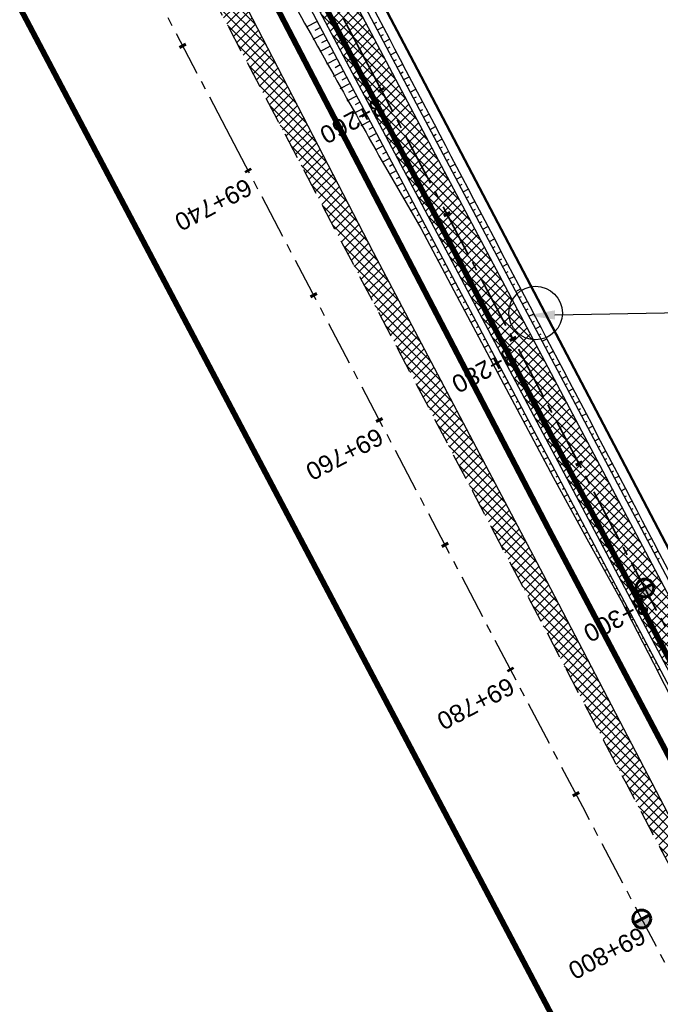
# Model space of a CAD drawing. Header units: metres. Extents: x 7529615 to 7533751, y 5721195 to 5727898.
# Tile 32 of 138: x 7531210 to 7531256, y 5724855 to 5724925. Entities that reach past the tile are written whole.
import ezdxf
from ezdxf import colors
from ezdxf.entities.mleader import LeaderData, LeaderLine
from ezdxf.math import Vec2, Vec3

# ---------------------------------------------------------------- set-up
doc = ezdxf.new("R2010")
doc.units = ezdxf.units.M
for name, pattern in [('CENTER', [50.8, 31.75, -6.35, 6.35, -6.35]), ('CENTER2', [28.575, 19.05, -3.175, 3.175, -3.175]), ('HIDDEN', [9.525, 6.35, -3.175])]:
    doc.linetypes.add(name, pattern=pattern)
for name, color, linetype in [('C-DROGI-SYTUACJA-ETYKIETY', 7, 'Continuous'), ('D-hatch-pobocza', 131, 'Continuous'), ('D-pobocza', 60, 'Continuous'), ('D-rowy', 160, 'Continuous'), ('D-skarpa', 2, 'Continuous'), ('D-skarpa-kreskowanie', 2, 'Continuous')]:
    doc.layers.add(name, color=color, linetype=linetype)
doc.layers.add('D-hatch-ciag-pieszo-rowerowy', color=7, linetype='Continuous', lineweight=13, true_color=0xff9f80)
doc.layers.add('D-linia-podzialowa-ZRID', color=7, linetype='Continuous', lineweight=50, true_color=0x40ff00)
for name, color, linetype, lineweight in [('D-krawędzie', 3, 'Continuous', 30), ('D-obrzeża', 2, 'Continuous', 30), ('D-oś', 2, 'CENTER', 30), ('D-pas-drogowy', 7, 'HIDDEN', 50), ('Sieci-EN-opisy', 4, 'Continuous', 30)]:
    doc.layers.add(name, color=color, linetype=linetype, lineweight=lineweight)
doc.layers.add('poprzeczki', color=7, linetype='Continuous', true_color=0x0000c7)
doc.styles.get("Standard").update_dxf_attribs({"font": 'arial.ttf'})

# ---------------------------------------------------------------- blocks, each defined once
blk = doc.blocks.new('kilometraz')
at = {"linetype": 'ByBlock', "lineweight": -2}
blk.add_hatch(color=0, dxfattribs=at).paths.add_polyline_path([(0, -0.28125, 0.41421356), (0.28125, 0, 0.41421356), (0, 0.28125)])
at = {"color": 0, "linetype": 'ByBlock', "lineweight": -2}
blk.add_line((0, 0.28125), (0, -0.28125), dxfattribs=at)
blk.add_circle((0, 0), 0.28125, dxfattribs=at)
blk = doc.blocks.new('AeccTickLine')
at = {"color": 0, "linetype": 'ByBlock', "lineweight": -2}
blk.add_line((0, 1), (0, -1), dxfattribs=at)

msp = doc.modelspace()

# ---------------------------------------------------------------- hatches: boundary and pattern name
at = {"layer": 'D-hatch-ciag-pieszo-rowerowy'}
h = msp.add_hatch(dxfattribs=at)
h.set_pattern_fill('ANSI37', color=256, scale=0.15, style=0)
h.set_pattern_definition([(45, (0.88535, 0.46493), (-0.33675960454, 0.33675960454), []), (135, (0.88535, 0.46493), (-0.33675960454, -0.33675960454), [])])
h.paths.add_polyline_path([(7531176.002, 5725035.633), (7531173.776, 5725034.493), (7531202.515, 5724979.795), (7531233.696, 5724920.95), (7531258.824, 5724873.473), (7531292.225, 5724809.507), (7531303.703, 5724787.477), (7531306.47, 5724787.579), (7531294.441, 5724810.665), (7531261.037, 5724874.637), (7531235.905, 5724922.12), (7531204.726, 5724980.962)])
at = {"layer": 'D-hatch-pobocza'}
h = msp.add_hatch(dxfattribs=at)
h.set_pattern_fill('ANSI37', color=256, scale=0.15, style=0)
h.set_pattern_definition([(45, (0, 0), (-0.33675960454, 0.33675960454), []), (135, (0, 0), (-0.33675960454, -0.33675960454), [])])
h.paths.add_polyline_path([(7531224.12, 5724929.62), (7531213.15, 5724949.98), (7531200.73, 5724973.91), (7531188.83, 5724996.41), (7531176.89, 5725019.33), (7531166.91, 5725038.07), (7531158.98, 5725054.059), (7531158.142, 5725051.386), (7531167.38, 5725033.767), (7531197.165, 5724976.988), (7531228.151, 5724918.034), (7531253.153, 5724870.491), (7531286.796, 5724806.654), (7531296.235, 5724788.675), (7531298.776, 5724787.518), (7531278.14, 5724826.49), (7531263.88, 5724853.83), (7531259.01, 5724862.85), (7531247.51, 5724884.88), (7531235.21, 5724908.21)])

# ---------------------------------------------------------------- linework, layer by layer
at = {"layer": 'D-krawędzie', "linetype": 'HIDDEN', "ltscale": 0.3, "flags": 128}
msp.add_lwpolyline([(7530572.01, 5726166.06), (7530620.381, 5726072.761), (7530641.555, 5726032.008), (7530660.961, 5725995.07), (7530689.128, 5725941.54), (7530707.336, 5725907.032), (7530725.256, 5725873.093), (7530743.97, 5725837.654), (7530770.527, 5725787.119), (7530787.864, 5725754.267), (7530809.898, 5725712.542), (7530824.739, 5725684.389), (7530840.856, 5725653.693), (7530860.675, 5725616.154), (7530865.283, 5725607.394), (7530878.05, 5725583.08), (7530918.172, 5725507.178), (7530950.163, 5725446.305), (7530993.419, 5725364.265), (7531022.766, 5725308.719), (7531053.81, 5725249.872), (7531081.166, 5725197.875), (7531103.902, 5725154.541), (7531128.123, 5725108.448), (7531149.3, 5725068.25), (7531167.38, 5725033.767), (7531197.165, 5724976.988), (7531228.151, 5724918.034), (7531253.153, 5724870.491), (7531286.796, 5724806.654), (7531306.74, 5724768.665), (7531335.094, 5724714.652), (7531357.319, 5724672.439), (7531373.645, 5724641.454), (7531392.162, 5724605.999), (7531418.48, 5724555.853), (7531439.727, 5724515.582), (7531468.399, 5724461.077), (7531491.782, 5724416.528), (7531531.99, 5724339.833), (7531557.227, 5724291.659), (7531569.852, 5724267.577), (7531591.376, 5724226.548), (7531610.004, 5724191.103), (7531616.883, 5724177.999), (7531629.985, 5724153.025), (7531641.007, 5724132.022), (7531664.906, 5724087.617), (7531677.644, 5724064.786), (7531683.112, 5724054.988), (7531686.753, 5724048.18), (7531695.448, 5724031.697), (7531703.749, 5724015.917), (7531709.214, 5724005.514), (7531719.389, 5723986.147), (7531726.295, 5723973), (7531732.741, 5723960.736), (7531735.13, 5723956.19)], dxfattribs=at)
at = {"layer": 'D-linia-podzialowa-ZRID', "color": 12, "ltscale": 15, "true_color": 0xc70000}
msp.add_lwpolyline([(7531170.59, 5725055.606), (7531170.59, 5725055.606), (7531173.733, 5725044.081), (7531215.342, 5724964.86), (7531238.054, 5724921.685), (7531262.39, 5724875.283), (7531295.587, 5724811.266), (7531348.488, 5724712.363), (7531363.741, 5724682.684), (7531366.987, 5724675.865), (7531382.541, 5724646.111), (7531401.299, 5724610.875), (7531428.965, 5724558.862), (7531449.111, 5724520.398), (7531477.293, 5724465.831), (7531500.996, 5724421.113), (7531512.122, 5724400.549), (7531513.782, 5724396.757), (7531513.782, 5724396.757)], dxfattribs=at)
at = {"layer": 'D-obrzeża'}
for points in [[(7531306.47, 5724787.579), (7531294.441, 5724810.665), (7531261.037, 5724874.637), (7531235.905, 5724922.12), (7531204.726, 5724980.962), (7531173.078, 5725041.197, -0.068789), (7531170.289, 5725048.924), (7531169.644, 5725051.962, 0.068574), (7531168.256, 5725055.815), (7531166.709, 5725058.764, -0.29099), (7531166.888, 5725060.903), (7531168.105, 5725062.505)], [(7531162.547, 5725061.318), (7531165.882, 5725054.959, -0.068574), (7531167.27, 5725051.106), (7531167.915, 5725048.068, 0.068789), (7531170.704, 5725040.34), (7531202.515, 5724979.795), (7531233.696, 5724920.95), (7531258.824, 5724873.473), (7531292.225, 5724809.507), (7531312.052, 5724771.454), (7531340.423, 5724719.339, -0.00902), (7531345.426, 5724709.741), (7531362.629, 5724675.233), (7531378.958, 5724644.242), (7531397.477, 5724608.783), (7531423.79, 5724558.646), (7531445.036, 5724518.378), (7531473.71, 5724463.87), (7531497.095, 5724419.316), (7531505.905, 5724402.511, -0.033171), (7531508.586, 5724396.451), (7531511.248, 5724389.164)]]:
    msp.add_lwpolyline(points, format="xyb", dxfattribs=at)
at = {"layer": 'D-oś', "linetype": 'CENTER2', "lineweight": 35, "ltscale": 0.2}
msp.add_lwpolyline([(7531156.869, 5725074.83), (7531166.993, 5725055.55, -0.068732), (7531168.479, 5725051.432), (7531169.1, 5725048.503, 0.068783), (7531171.89, 5725040.776), (7531203.621, 5724980.378), (7531234.8, 5724921.535), (7531259.931, 5724874.055), (7531293.333, 5724810.086), (7531313.16, 5724772.033), (7531341.529, 5724719.923, -0.009023), (7531346.533, 5724710.322), (7531363.735, 5724675.815), (7531380.065, 5724644.823), (7531398.584, 5724609.363), (7531424.897, 5724559.228), (7531446.142, 5724518.961), (7531474.816, 5724464.452), (7531498.201, 5724419.897)], format="xyb", dxfattribs=at)
at = {"layer": 'D-oś', "ltscale": 0.1}
msp.add_lwpolyline([(7531488.683, 5724414.901), (7531465.302, 5724459.448), (7531436.63, 5724513.951), (7531415.383, 5724554.223), (7531389.061, 5724604.375), (7531370.545, 5724639.828), (7531354.222, 5724670.808), (7531331.996, 5724713.024), (7531303.641, 5724767.038), (7531283.699, 5724805.024), (7531250.055, 5724868.862), (7531225.053, 5724916.406), (7531194.065, 5724975.362), (7531164.28, 5725032.142), (7531146.202, 5725066.622)], dxfattribs=at)
at = {"layer": 'D-pas-drogowy', "ltscale": 0.2, "flags": 128}
msp.add_lwpolyline([(7531633.019, 5724182.834, 0.4, 0.4, 0), (7531617.559, 5724211.608, 0.4, 0.4, 0), (7531566.784, 5724302.736, 0.4, 0.4, 0), (7531538.419, 5724356.47, 0.4, 0.4, 0), (7531526.32, 5724379.39, 0.4, 0.4, 0), (7531516.102, 5724393.607, 0.4, 0.4, 0.001485), (7531513.78, 5724396.838, 0.4, 0.4, 0), (7531501.87, 5724413.41, 0.4, 0.4, 0), (7531474.926, 5724464.508, 0.4, 0.4, 0), (7531446.2, 5724518.992, 0.4, 0.4, 0), (7531424.962, 5724559.262, 0.4, 0.4, 0), (7531398.444, 5724609.566, 0.4, 0.4, 0), (7531379.647, 5724645.216, 0.4, 0.4, 0), (7531365.23, 5724672.56, 0.4, 0.4, 0), (7531341.306, 5724717.915, 0.4, 0.4, 0), (7531312.9, 5724771.789, 0.4, 0.4, 0), (7531292.591, 5724810.307, 0.4, 0.4, 0), (7531259.392, 5724873.271, 0.4, 0.4, 0), (7531233.74, 5724921.923, 0.4, 0.4, 0), (7531203.073, 5724980.092, 0.4, 0.4, 0), (7531173.471, 5725036.225, 0.4, 0.4, 0), (7531168.27, 5725046.09, 0.4, 0.4, 0), (7531172.29, 5725062.58, 0.4, 0.4, 0), (7531166.31, 5725074.58, 0.4, 0.4, 0), (7531150.32, 5725079.6, 0.4, 0.4, 0), (7531141.5, 5725096.43, 0.4, 0.4, 0), (7531109.312, 5725157.814, 0.4, 0.4, 0), (7531086.641, 5725201.048, 0.4, 0.4, 0), (7531059.198, 5725253.384, 0.4, 0.4, 0), (7531028.207, 5725312.489, 0.4, 0.4, 0), (7530999.105, 5725367.99, 0.4, 0.4, 0), (7530956.248, 5725449.725, 0.4, 0.4, 0), (7530924.398, 5725510.464, 0.4, 0.4, 0), (7530897.51, 5725561.74, 0.4, 0.4, 0), (7530894.46, 5725566.14, 0.4, 0.4, 0), (7530892.16, 5725570.49, 0.4, 0.4, 0), (7530869.363, 5725613.307, 0.4, 0.4, 0), (7530861.694, 5725627.705, 0.4, 0.4, 0), (7530852.74, 5725644.52, 0.4, 0.4, 0), (7530831.51, 5725684.2, 0.4, 0.4, 0), (7530811.13, 5725722.52, 0.4, 0.4, 0), (7530792.348, 5725757.941, 0.4, 0.4, 0), (7530768.03, 5725803.8, 0.4, 0.4, 0), (7530748.769, 5725840.179, 0.4, 0.4, 0), (7530727.7, 5725879.97, 0.4, 0.4, 0), (7530712.098, 5725909.545, 0.4, 0.4, 0), (7530693.644, 5725944.645, 0.4, 0.4, 0), (7530665.702, 5725997.539, 0.4, 0.4, 0), (7530641.76, 5726042.88, 0.4, 0.4, 0), (7530616.5, 5726091.48, 0.4, 0.4, 0), (7530604.628, 5726114.32, 0.4, 0.4, -0.007763), (7530602.5, 5726118.43, 0.4, 0.4, 0), (7530603.992, 5726123.395, 0.4, 0.4, 0), (7530606.53, 5726131.84, 0.4, 0.4, 0), (7530603.27, 5726136.83, 0.4, 0.4, 0), (7530593.776, 5726151.369, 0.4, 0.4, 0), (7530590.203, 5726156.84, 0.4, 0.4, 0), (7530583.3, 5726167.41, 0.4, 0.4, 0), (7530580.578, 5726170.428, 0.4, 0.4, 0), (7530575.85, 5726175.67, 0.4, 0.4, 0), (7530569.01, 5726186.66, 0.4, 0.4, 0), (7530562.555, 5726199.189, 0.4, 0.4, 0), (7530555.67, 5726211.39, 0.4, 0.4, 0), (7530548.29, 5726224.23, 0.4, 0.4, 0), (7530540.58, 5726237.71, 0.4, 0.4, 0), (7530532.68, 5726252.65, 0.4, 0.4, 0), (7530524.06, 5726269.35, 0.4, 0.4, 0), (7530502.82, 5726309.91, 0.4, 0.4, 0), (7530488.83, 5726336.63, 0.4, 0.4, 0), (7530466.03, 5726380.16, 0.4, 0.4, 0), (7530438.47, 5726432.77, 0.4, 0.4, 0), (7530424.53, 5726459.09, 0.4, 0.4, 0), (7530401.63, 5726502.97, 0.4, 0.4, 0), (7530383.38, 5726538.06, 0.4, 0.4, 0), (7530353.97, 5726593.52, 0.4, 0.4, 0), (7530338.47, 5726622.74, 0.4, 0.4, 0), (7530322.01, 5726653.88, 0.4, 0.4, 0), (7530297.54, 5726700.33, 0.4, 0.4, 0), (7530287.38, 5726719.6, 0.4, 0.4, 0), (7530285.95, 5726722.316, 0.4, 0.4, 0), (7530280.26, 5726733.12, 0.4, 0.4, 0), (7530266.73, 5726758.74, 0.4, 0.4, 0), (7530260.42, 5726770.47, 0.4, 0.4, 0), (7530253.25, 5726783.82, 0.4, 0.4, 0), (7530244.95, 5726799.33, 0.4, 0.4, 0), (7530239.39, 5726808.49, 0.4, 0.4, 0), (7530238.29, 5726807.9, 0.4, 0.4, 0), (7530218.11, 5726850.67, 0.4, 0.4, 0), (7530175.907, 5726928.168, 0.4, 0.4, 0), (7530096.68, 5727076.15, 0.4, 0.4, 0), (7530094.68, 5727079.89, 0.4, 0.4, 0), (7530064.597, 5727135.523, 0.4, 0.4, 0), (7530046.731, 5727168.892, 0.4, 0.4, 0), (7530025.803, 5727208.461, 0.4, 0.4, 0), (7530012.847, 5727232.979, 0.4, 0.4, 0), (7529994.15, 5727268.45, 0.4, 0.4, 0), (7529981.671, 5727291.93, 0.4, 0.4, 0), (7529949.89, 5727351.73, 0.4, 0.4, 0), (7529924.75, 5727399.03, 0.4, 0.4, 0), (7529915.516, 5727417.1, 0.4, 0.4, 0), (7529885.83, 5727475.19, 0.4, 0.4, 0), (7529862.56, 5727519.97, 0.4, 0.4, 0), (7529852.985, 5727538.191, 0.4, 0.4, 0), (7529836.513, 5727569.511, 0.4, 0.4, 0), (7529815.369, 5727609.141, 0.4, 0.4, 0), (7529792.795, 5727651.247, 0.4, 0.4, 0), (7529774.199, 5727685.858, 0.4, 0.4, 0), (7529746.966, 5727736.059, 0.4, 0.4, 0), (7529733.92, 5727757.62, 0.4, 0.4, 0), (7529708.607, 5727806.389, 0.4, 0.4, 0), (7529688.492, 5727796.345, 0.4, 0.4, 0), (7529723.55, 5727729.88, 0.4, 0.4, 0), (7529725.42, 5727730.2, 0.4, 0.4, 0), (7529735.38, 5727711.28, 0.4, 0.4, 0), (7529739.21, 5727707.77, 0.4, 0.4, 0), (7529753.31, 5727681.13, 0.4, 0.4, 0), (7529755.178, 5727682.114, 0.4, 0.4, 0), (7529792.102, 5727611.923, 0.4, 0.4, 0), (7529811.741, 5727574.662, 0.4, 0.4, 0), (7529835.194, 5727530.193, 0.4, 0.4, 0), (7529857.56, 5727487.787, 0.4, 0.4, 0), (7529875.155, 5727454.426, 0.4, 0.4, 0), (7529890.63, 5727425.131, 0.4, 0.4, 0), (7529900.671, 5727406.159, 0.4, 0.4, 0), (7529953.284, 5727306.747, 0.4, 0.4, 0), (7529983.208, 5727250.207, 0.4, 0.4, 0), (7530015.379, 5727189.42, 0.4, 0.4, 0), (7530062.319, 5727099.625, 0.4, 0.4, 0), (7530100.06, 5727027.16, 0.4, 0.4, 0), (7530105.06, 5727018.32, 0.4, 0.4, 0), (7530143.175, 5726945.066, 0.4, 0.4, 0), (7530170.547, 5726892.961, 0.4, 0.4, 0), (7530195.92, 5726850.75, 0.4, 0.4, 0), (7530194.71, 5726849.15, 0.4, 0.4, 0), (7530197.22, 5726845.06, 0.4, 0.4, 0), (7530254.03, 5726738.21, 0.4, 0.4, 0), (7530261.371, 5726724.163, 0.4, 0.4, 0), (7530281.54, 5726685.57, 0.4, 0.4, 0), (7530289.214, 5726671.967, 0.4, 0.4, 0), (7530300.51, 5726651.778, 0.4, 0.4, 0), (7530303.939, 5726645.168, 0.4, 0.4, 0), (7530334.708, 5726583.665, 0.4, 0.4, 0), (7530397.759, 5726458.5, 0.4, 0.4, 0), (7530450.41, 5726357.28, 0.4, 0.4, 0), (7530482.4, 5726303.41, 0.4, 0.4, 0), (7530483.688, 5726301.003, 0.4, 0.4, 0), (7530491.35, 5726283.94, 0.4, 0.4, 0), (7530512.67, 5726243.78, 0.4, 0.4, 0), (7530529.43, 5726209.46, 0.4, 0.4, 0), (7530571.29, 5726130.56, 0.4, 0.4, 0), (7530581.28, 5726107.21, 0.4, 0.4, 0), (7530591.16, 5726088.44, 0.4, 0.4, 0), (7530597.42, 5726080.68, 0.4, 0.4, 0), (7530607.21, 5726063.51, 0.4, 0.4, 0), (7530610.82, 5726061.93, 0.4, 0.4, 0), (7530634.935, 5726016.147, 0.4, 0.4, 0), (7530642.914, 5726001.078, 0.4, 0.4, 0), (7530695.12, 5725902.09, 0.4, 0.4, 0), (7530708.718, 5725876.303, 0.4, 0.4, 0), (7530755.54, 5725787.51, 0.4, 0.4, 0), (7530802.56, 5725694.925, 0.4, 0.4, 0), (7530840.085, 5725624.059, 0.4, 0.4, 0), (7530865.243, 5725577.494, 0.4, 0.4, 0), (7530914.557, 5725484.684, 0.4, 0.4, 0), (7530964.182, 5725390.836, 0.4, 0.4, 0), (7531008.007, 5725307.954, 0.4, 0.4, 0), (7531059.253, 5725211.041, 0.4, 0.4, 0), (7531127.66, 5725081.67, 0.4, 0.4, 0), (7531345.12, 5724669.94, 0.4, 0.4, 0), (7531388.464, 5724586.93, 0.4, 0.4, 0), (7531412.35, 5724541.183, 0.4, 0.4, 0), (7531482.09, 5724407.62, 0.4, 0.4, 0), (7531504.02, 5724366.79, 0.4, 0.4, 0), (7531519.374, 5724337.52, 0.4, 0.4, 0), (7531563.749, 5724252.932, 0.4, 0.4, 0), (7531602.175, 5724179.681, 0.4, 0.4, 0), (7531619.177, 5724147.204, 0.4, 0.4, 0), (7531625.038, 5724135.635, 0.4, 0.4, 0), (7531656.796, 5724073.316, 0.4, 0.4, 0), (7531675.12, 5724037.36, 0.4, 0.4, 0), (7531682.71, 5724022.92, 0.4, 0.4, 0), (7531705.565, 5723979.811, 0.4, 0.4, 0), (7531736.606, 5723921.262, 0.4, 0.4, 0), (7531750.46, 5723895.13, 0.4, 0.4, 0), (7531740.77, 5723886.56, 0.4, 0.4, 0), (7531732.86, 5723885, 0.4, 0.4, 0), (7531722.18, 5723887.77, 0.4, 0.4, 0), (7531729.87, 5723862.17, 0.4, 0.4, 0), (7531742.92, 5723861.93, 0.4, 0.4, 0), (7531763.71, 5723859.52, 0.4, 0.4, 0), (7531768.42, 5723854.12, 0.4, 0.4, 0), (7531787.42, 5723817.97, 0.4, 0.4, 0), (7531795.57, 5723809.82, 0.4, 0.4, 0), (7531816.347, 5723819.85, 0.4, 0.4, 0), (7531816.347, 5723819.85, 0.4, 0.4, 0), (7531805.06, 5723843.23, 0.4, 0.4, 0), (7531803.61, 5723886.23, 0.4, 0.4, 0), (7531803.61, 5723886.23, 0.4, 0.4, 0), (7531780.08, 5723929.25, 0.4, 0.4, 0), (7531758.69, 5723936.76, 0.4, 0.4, 0), (7531749.359, 5723946.412, 0.4, 0.4, 0), (7531742.71, 5723953.29, 0.4, 0.4, 0), (7531735.177, 5723967.878, 0.4, 0.4, 0), (7531722.37, 5723992.68, 0.4, 0.4, 0), (7531705.042, 5724030.886, 0.4, 0.4, 0), (7531699.47, 5724043.17, 0.4, 0.4, 0), (7531692.69, 5724058.11, 0.4, 0.4, 0), (7531679.672, 5724084.017, 0.4, 0.4, 0), (7531674.55, 5724094.21, 0.4, 0.4, 0), (7531666.633, 5724114.003, 0.4, 0.4, 0), (7531649, 5724153.82, 0.4, 0.4, 0), (7531641.49, 5724149.34, 0.4, 0.4, 0), (7531626.04, 5724179.34, 0.4, 0.4, 0), (7531633.03, 5724182.84, 0, 0, 0)], format="xyseb", dxfattribs=at)
at = {"layer": 'D-pobocza'}
for points in [[(7531307.023, 5724787.599), (7531294.884, 5724810.896), (7531261.48, 5724874.869), (7531236.347, 5724922.354), (7531205.169, 5724981.195), (7531173.553, 5725041.368, -0.068789), (7531170.764, 5725049.096), (7531170.119, 5725052.133, 0.068574), (7531168.73, 5725055.986), (7531167.152, 5725058.996, -0.29099), (7531167.286, 5725060.6), (7531168.707, 5725062.47)], [(7531162.212, 5725060.882), (7531165.407, 5725054.788, -0.068574), (7531166.795, 5725050.935), (7531167.44, 5725047.896, 0.068789), (7531170.23, 5725040.168), (7531202.073, 5724979.562), (7531233.254, 5724920.716), (7531258.382, 5724873.241), (7531291.782, 5724809.276), (7531303.156, 5724787.446)]]:
    msp.add_lwpolyline(points, format="xyb", dxfattribs=at)
msp.add_lwpolyline([(7531298.776, 5724787.518), (7531278.14, 5724826.49), (7531263.88, 5724853.83), (7531259.01, 5724862.85), (7531247.51, 5724884.88), (7531235.21, 5724908.21), (7531224.12, 5724929.62), (7531213.15, 5724949.98), (7531200.73, 5724973.91), (7531188.83, 5724996.41), (7531176.89, 5725019.33), (7531166.91, 5725038.07), (7531158.98, 5725054.059), (7531158.142, 5725051.386)], dxfattribs=at)
at = {"layer": 'D-rowy', "linetype": 'HIDDEN', "ltscale": 0.1, "const_width": 0.4, "flags": 128}
msp.add_lwpolyline([(7531506.121, 5724397.133), (7531489.191, 5724429.341), (7531483.4, 5724440.512), (7531478.412, 5724450.147), (7531462.901, 5724479.304), (7531434.633, 5724532.162), (7531396.749, 5724604.645), (7531378.596, 5724640.173), (7531368.21, 5724659.05), (7531363.9, 5724666.92), (7531355.877, 5724682.662), (7531338.033, 5724716.835), (7531309.902, 5724770.333), (7531304.158, 5724781.147), (7531299.737, 5724789.052), (7531294.93, 5724798.468), (7531279.862, 5724827.641), (7531247.715, 5724888.417), (7531220.373, 5724940.873), (7531195.514, 5724987.527), (7531168.706, 5725038.836), (7531161.296, 5725053.455), (7531161.296, 5725053.455)], dxfattribs=at)
at = {"layer": 'D-skarpa', "linetype": 'Continuous'}
for points in [[(7531230.708, 5724934.053, -0.000223), (7531256.277, 5724885.356), (7531258.574, 5724880.914), (7531261.648, 5724874.964), (7531263.151, 5724872.011), (7531267.688, 5724863.099), (7531270.049, 5724858.691), (7531272.444, 5724854.301), (7531274.719, 5724849.848), (7531276.999, 5724845.398), (7531279.375, 5724840.998), (7531281.743, 5724836.594), (7531286.35, 5724827.719), (7531288.531, 5724823.211), (7531290.815, 5724818.767), (7531293.119, 5724814.331), (7531294.924, 5724810.915), (7531295.463, 5724809.898), (7531297.815, 5724805.5), (7531302.62, 5724796.728), (7531305.022, 5724792.341), (7531307.283, 5724787.881), (7531307.417, 5724787.613)], [(7531228.71, 5724927.335, -0.000386), (7531236.047, 5724914.248), (7531238.562, 5724909.923), (7531240.908, 5724905.507), (7531247.955, 5724892.266), (7531250.347, 5724887.875), (7531252.783, 5724883.507), (7531255.08, 5724879.065), (7531257.339, 5724874.604), (7531258.085, 5724873.078), (7531259.493, 5724870.101), (7531261.633, 5724865.577), (7531264.108, 5724861.229), (7531266.812, 5724857.001), (7531269.084, 5724852.546), (7531271.476, 5724848.155), (7531280.42, 5724830.262), (7531282.741, 5724825.834), (7531291.634, 5724809.199), (7531292.169, 5724808.196), (7531299.223, 5724794.958), (7531301.525, 5724790.519), (7531303.079, 5724787.454)]]:
    msp.add_lwpolyline(points, format="xyb", dxfattribs=at)
at = {"layer": 'D-skarpa-kreskowanie', "linetype": 'Continuous'}
for p, q in [((7531231.198, 5724924.597, 108.368), (7531230.428, 5724924.189, 107.787)), ((7531235.242, 5724924.44, 108.502), (7531235.444, 5724924.547, 108.349)), ((7531231.666, 5724923.713, 108.37), (7531230.908, 5724923.311, 107.798)), ((7531231.432, 5724924.155, 108.369), (7531231.05, 5724923.953, 108.081)), ((7531235.476, 5724923.998, 108.503), (7531235.879, 5724924.212, 108.198)), ((7531235.71, 5724923.556, 108.504), (7531235.911, 5724923.663, 108.352)), ((7531231.9, 5724923.271, 108.371), (7531231.524, 5724923.072, 108.087)), ((7531235.944, 5724923.114, 108.505), (7531236.345, 5724923.326, 108.202)), ((7531232.134, 5724922.829, 108.372), (7531231.387, 5724922.434, 107.808)), ((7531232.368, 5724922.388, 108.373), (7531231.998, 5724922.191, 108.093)), ((7531236.178, 5724922.672, 108.505), (7531236.378, 5724922.778, 108.355)), ((7531236.412, 5724922.231, 108.506), (7531236.81, 5724922.441, 108.207)), ((7531232.602, 5724921.946, 108.374), (7531231.867, 5724921.556, 107.819)), ((7531232.836, 5724921.504, 108.374), (7531232.472, 5724921.311, 108.099)), ((7531236.646, 5724921.789, 108.507), (7531236.844, 5724921.893, 108.358)), ((7531236.88, 5724921.347, 108.508), (7531237.275, 5724921.556, 108.211)), ((7531233.07, 5724921.062, 108.375), (7531232.347, 5724920.679, 107.829)), ((7531237.114, 5724920.905, 108.509), (7531237.311, 5724921.009, 108.361)), ((7531233.538, 5724920.178, 108.377), (7531232.825, 5724919.801, 107.839)), ((7531233.305, 5724920.62, 108.376), (7531232.945, 5724920.43, 108.105)), ((7531237.348, 5724920.463, 108.51), (7531237.739, 5724920.67, 108.215)), ((7531237.582, 5724920.021, 108.511), (7531237.777, 5724920.124, 108.364)), ((7531233.772, 5724919.737, 108.378), (7531233.419, 5724919.549, 108.111)), ((7531237.816, 5724919.579, 108.512), (7531238.204, 5724919.785, 108.219)), ((7531234.006, 5724919.295, 108.379), (7531233.304, 5724918.923, 107.85)), ((7531234.24, 5724918.853, 108.38), (7531233.893, 5724918.669, 108.118)), ((7531238.05, 5724919.137, 108.513), (7531238.243, 5724919.24, 108.367)), ((7531238.283, 5724918.695, 108.514), (7531238.669, 5724918.899, 108.223)), ((7531234.474, 5724918.411, 108.381), (7531233.801, 5724918.054, 107.873)), ((7531238.517, 5724918.253, 108.515), (7531238.709, 5724918.355, 108.37)), ((7531238.751, 5724917.811, 108.516), (7531239.134, 5724918.014, 108.227)), ((7531234.942, 5724917.527, 108.383), (7531234.309, 5724917.192, 107.906)), ((7531234.708, 5724917.969, 108.382), (7531234.381, 5724917.796, 108.136)), ((7531238.985, 5724917.369, 108.517), (7531239.176, 5724917.47, 108.373)), ((7531235.41, 5724916.643, 108.385), (7531234.818, 5724916.33, 107.939)), ((7531235.176, 5724917.085, 108.384), (7531234.87, 5724916.923, 108.153)), ((7531239.219, 5724916.928, 108.518), (7531239.599, 5724917.128, 108.231)), ((7531235.644, 5724916.201, 108.386), (7531235.358, 5724916.05, 108.17)), ((7531239.453, 5724916.486, 108.519), (7531239.642, 5724916.586, 108.376)), ((7531239.687, 5724916.044, 108.52), (7531240.063, 5724916.243, 108.236)), ((7531235.877, 5724915.759, 108.387), (7531235.327, 5724915.468, 107.971)), ((7531236.111, 5724915.317, 108.388), (7531235.846, 5724915.177, 108.188)), ((7531239.921, 5724915.602, 108.521), (7531240.108, 5724915.701, 108.379)), ((7531240.155, 5724915.16, 108.521), (7531240.528, 5724915.358, 108.24)), ((7531236.345, 5724914.875, 108.389), (7531235.836, 5724914.606, 108.004)), ((7531240.389, 5724914.718, 108.522), (7531240.575, 5724914.816, 108.382)), ((7531236.579, 5724914.433, 108.39), (7531236.334, 5724914.304, 108.205)), ((7531236.813, 5724913.992, 108.39), (7531236.341, 5724913.742, 108.035)), ((7531240.622, 5724914.276, 108.523), (7531240.993, 5724914.472, 108.244)), ((7531240.856, 5724913.834, 108.524), (7531241.041, 5724913.932, 108.385)), ((7531237.047, 5724913.55, 108.391), (7531236.82, 5724913.429, 108.22)), ((7531237.281, 5724913.108, 108.392), (7531236.844, 5724912.877, 108.063)), ((7531241.09, 5724913.392, 108.525), (7531241.458, 5724913.587, 108.248)), ((7531237.515, 5724912.666, 108.393), (7531237.305, 5724912.555, 108.235)), ((7531241.324, 5724912.95, 108.526), (7531241.507, 5724913.047, 108.388)), ((7531241.558, 5724912.508, 108.527), (7531241.923, 5724912.701, 108.252)), ((7531237.749, 5724912.224, 108.394), (7531237.347, 5724912.012, 108.092)), ((7531237.982, 5724911.782, 108.395), (7531237.791, 5724911.681, 108.251)), ((7531241.792, 5724912.066, 108.528), (7531241.973, 5724912.163, 108.391)), ((7531242.026, 5724911.625, 108.529), (7531242.387, 5724911.816, 108.256)), ((7531238.216, 5724911.34, 108.396), (7531237.851, 5724911.146, 108.12)), ((7531242.26, 5724911.183, 108.53), (7531242.44, 5724911.278, 108.394)), ((7531238.45, 5724910.898, 108.397), (7531238.276, 5724910.806, 108.266)), ((7531238.684, 5724910.456, 108.398), (7531238.354, 5724910.281, 108.149)), ((7531242.494, 5724910.741, 108.531), (7531242.852, 5724910.93, 108.26)), ((7531242.728, 5724910.299, 108.532), (7531242.906, 5724910.393, 108.397)), ((7531238.918, 5724910.014, 108.399), (7531238.76, 5724909.931, 108.28)), ((7531242.961, 5724909.857, 108.533), (7531243.317, 5724910.045, 108.265)), ((7531239.152, 5724909.572, 108.4), (7531238.837, 5724909.406, 108.162)), ((7531239.386, 5724909.13, 108.401), (7531239.229, 5724909.047, 108.282)), ((7531243.195, 5724909.415, 108.534), (7531243.372, 5724909.509, 108.4)), ((7531243.429, 5724908.973, 108.535), (7531243.782, 5724909.16, 108.269)), ((7531239.62, 5724908.689, 108.402), (7531239.306, 5724908.523, 108.165)), ((7531239.854, 5724908.247, 108.403), (7531239.697, 5724908.164, 108.285)), ((7531243.663, 5724908.531, 108.536), (7531243.839, 5724908.624, 108.403)), ((7531243.897, 5724908.089, 108.537), (7531244.247, 5724908.274, 108.273)), ((7531240.088, 5724907.805, 108.404), (7531239.775, 5724907.639, 108.168)), ((7531244.131, 5724907.647, 108.537), (7531244.305, 5724907.739, 108.406)), ((7531240.321, 5724907.363, 108.405), (7531240.166, 5724907.28, 108.287)), ((7531240.555, 5724906.921, 108.406), (7531240.244, 5724906.756, 108.171)), ((7531244.365, 5724907.205, 108.538), (7531244.711, 5724907.389, 108.277)), ((7531244.599, 5724906.763, 108.539), (7531244.771, 5724906.855, 108.409)), ((7531240.789, 5724906.479, 108.406), (7531240.634, 5724906.397, 108.289)), ((7531244.833, 5724906.322, 108.54), (7531245.176, 5724906.503, 108.281)), ((7531241.023, 5724906.037, 108.407), (7531240.713, 5724905.873, 108.174)), ((7531241.257, 5724905.595, 108.408), (7531241.102, 5724905.513, 108.292)), ((7531245.066, 5724905.88, 108.541), (7531245.238, 5724905.97, 108.412)), ((7531245.3, 5724905.438, 108.542), (7531245.641, 5724905.618, 108.285)), ((7531241.491, 5724905.153, 108.409), (7531241.183, 5724904.99, 108.177)), ((7531245.534, 5724904.996, 108.543), (7531245.704, 5724905.085, 108.415)), ((7531245.768, 5724904.554, 108.544), (7531246.106, 5724904.733, 108.289)), ((7531241.725, 5724904.711, 108.41), (7531241.571, 5724904.63, 108.294)), ((7531241.959, 5724904.269, 108.411), (7531241.653, 5724904.107, 108.18)), ((7531246.002, 5724904.112, 108.545), (7531246.17, 5724904.201, 108.418)), ((7531242.193, 5724903.827, 108.412), (7531242.04, 5724903.747, 108.297)), ((7531242.427, 5724903.386, 108.413), (7531242.122, 5724903.225, 108.184)), ((7531246.236, 5724903.67, 108.546), (7531246.57, 5724903.847, 108.294)), ((7531246.47, 5724903.228, 108.547), (7531246.636, 5724903.316, 108.421)), ((7531242.66, 5724902.944, 108.414), (7531242.509, 5724902.863, 108.3)), ((7531246.704, 5724902.786, 108.548), (7531247.035, 5724902.962, 108.298)), ((7531242.894, 5724902.502, 108.415), (7531242.592, 5724902.342, 108.187)), ((7531243.128, 5724902.06, 108.416), (7531242.978, 5724901.98, 108.302)), ((7531246.938, 5724902.344, 108.549), (7531247.103, 5724902.432, 108.424)), ((7531247.172, 5724901.902, 108.55), (7531247.5, 5724902.076, 108.302)), ((7531243.362, 5724901.618, 108.417), (7531243.062, 5724901.459, 108.19)), ((7531247.405, 5724901.46, 108.551), (7531247.569, 5724901.547, 108.427)), ((7531243.596, 5724901.176, 108.418), (7531243.447, 5724901.097, 108.305)), ((7531243.83, 5724900.734, 108.419), (7531243.532, 5724900.576, 108.194)), ((7531247.639, 5724901.019, 108.552), (7531247.965, 5724901.191, 108.306)), ((7531247.873, 5724900.577, 108.553), (7531248.035, 5724900.662, 108.43)), ((7531244.064, 5724900.292, 108.42), (7531243.915, 5724900.214, 108.308)), ((7531244.298, 5724899.85, 108.421), (7531244.002, 5724899.694, 108.197)), ((7531248.107, 5724900.135, 108.553), (7531248.43, 5724900.305, 108.31)), ((7531244.532, 5724899.408, 108.422), (7531244.384, 5724899.33, 108.31)), ((7531248.341, 5724899.693, 108.554), (7531248.502, 5724899.778, 108.433)), ((7531248.575, 5724899.251, 108.555), (7531248.894, 5724899.42, 108.314)), ((7531244.766, 5724898.966, 108.422), (7531244.472, 5724898.811, 108.201)), ((7531244.999, 5724898.524, 108.423), (7531244.853, 5724898.447, 108.313)), ((7531248.809, 5724898.809, 108.556), (7531248.968, 5724898.893, 108.436)), ((7531249.043, 5724898.367, 108.557), (7531249.359, 5724898.535, 108.318)), ((7531245.233, 5724898.083, 108.424), (7531244.941, 5724897.928, 108.204)), ((7531249.277, 5724897.925, 108.558), (7531249.434, 5724898.008, 108.439)), ((7531245.467, 5724897.641, 108.425), (7531245.322, 5724897.564, 108.316)), ((7531245.701, 5724897.199, 108.426), (7531245.411, 5724897.045, 108.208)), ((7531249.511, 5724897.483, 108.559), (7531249.824, 5724897.649, 108.323)), ((7531249.744, 5724897.041, 108.56), (7531249.9, 5724897.124, 108.442)), ((7531245.935, 5724896.757, 108.427), (7531245.791, 5724896.68, 108.318)), ((7531249.978, 5724896.599, 108.561), (7531250.289, 5724896.764, 108.327)), ((7531246.169, 5724896.315, 108.428), (7531245.881, 5724896.163, 108.211)), ((7531246.403, 5724895.873, 108.429), (7531246.259, 5724895.797, 108.321)), ((7531250.212, 5724896.157, 108.562), (7531250.367, 5724896.239, 108.445)), ((7531250.446, 5724895.715, 108.563), (7531250.754, 5724895.878, 108.331)), ((7531246.637, 5724895.431, 108.43), (7531246.351, 5724895.28, 108.214)), ((7531246.871, 5724894.989, 108.431), (7531246.728, 5724894.914, 108.324)), ((7531250.68, 5724895.274, 108.564), (7531250.833, 5724895.355, 108.448)), ((7531250.914, 5724894.832, 108.565), (7531251.218, 5724894.993, 108.335)), ((7531247.105, 5724894.547, 108.432), (7531246.821, 5724894.397, 108.218)), ((7531251.148, 5724894.39, 108.566), (7531251.299, 5724894.47, 108.451)), ((7531247.338, 5724894.105, 108.433), (7531247.197, 5724894.03, 108.326)), ((7531247.572, 5724893.663, 108.434), (7531247.291, 5724893.514, 108.221)), ((7531251.382, 5724893.948, 108.567), (7531251.683, 5724894.107, 108.339)), ((7531251.616, 5724893.506, 108.568), (7531251.766, 5724893.585, 108.454)), ((7531247.806, 5724893.221, 108.435), (7531247.666, 5724893.147, 108.329)), ((7531251.85, 5724893.064, 108.569), (7531252.148, 5724893.222, 108.343)), ((7531248.04, 5724892.779, 108.436), (7531247.76, 5724892.631, 108.225)), ((7531248.274, 5724892.338, 108.437), (7531248.135, 5724892.264, 108.332)), ((7531252.083, 5724892.622, 108.569), (7531252.232, 5724892.701, 108.457)), ((7531252.317, 5724892.18, 108.57), (7531252.613, 5724892.337, 108.348)), ((7531248.508, 5724891.896, 108.438), (7531248.235, 5724891.751, 108.232)), ((7531248.742, 5724891.454, 108.438), (7531248.608, 5724891.383, 108.338)), ((7531252.551, 5724891.738, 108.571), (7531252.698, 5724891.816, 108.46)), ((7531252.785, 5724891.296, 108.572), (7531253.078, 5724891.451, 108.352)), ((7531248.976, 5724891.012, 108.439), (7531248.714, 5724890.873, 108.242)), ((7531253.019, 5724890.854, 108.573), (7531253.164, 5724890.931, 108.463)), ((7531249.21, 5724890.57, 108.44), (7531249.081, 5724890.502, 108.344)), ((7531249.443, 5724890.128, 108.441), (7531249.192, 5724889.995, 108.252)), ((7531253.253, 5724890.412, 108.574), (7531253.542, 5724890.566, 108.356)), ((7531253.487, 5724889.971, 108.575), (7531253.631, 5724890.047, 108.467)), ((7531249.677, 5724889.686, 108.442), (7531249.554, 5724889.621, 108.349)), ((7531253.721, 5724889.529, 108.576), (7531254.007, 5724889.68, 108.36)), ((7531249.911, 5724889.244, 108.443), (7531249.671, 5724889.117, 108.262)), ((7531250.145, 5724888.802, 108.444), (7531250.028, 5724888.74, 108.355)), ((7531253.955, 5724889.087, 108.577), (7531254.097, 5724889.162, 108.47)), ((7531254.189, 5724888.645, 108.578), (7531254.472, 5724888.795, 108.364)), ((7531250.379, 5724888.36, 108.445), (7531250.149, 5724888.239, 108.272)), ((7531254.422, 5724888.203, 108.579), (7531254.563, 5724888.277, 108.473)), ((7531250.613, 5724887.918, 108.446), (7531250.501, 5724887.859, 108.362)), ((7531250.847, 5724887.476, 108.447), (7531250.633, 5724887.363, 108.285)), ((7531254.656, 5724887.761, 108.58), (7531254.937, 5724887.909, 108.368)), ((7531254.89, 5724887.319, 108.581), (7531255.03, 5724887.393, 108.476)), ((7531251.081, 5724887.035, 108.448), (7531250.979, 5724886.98, 108.371)), ((7531251.315, 5724886.593, 108.449), (7531251.12, 5724886.49, 108.302)), ((7531255.124, 5724886.877, 108.582), (7531255.402, 5724887.024, 108.372)), ((7531251.549, 5724886.151, 108.45), (7531251.456, 5724886.102, 108.38)), ((7531255.358, 5724886.435, 108.583), (7531255.496, 5724886.508, 108.479)), ((7531251.782, 5724885.709, 108.451), (7531251.607, 5724885.616, 108.318)), ((7531252.016, 5724885.267, 108.452), (7531251.933, 5724885.223, 108.389)), ((7531252.25, 5724884.825, 108.453), (7531252.094, 5724884.742, 108.335)), ((7531252.484, 5724884.383, 108.454), (7531252.411, 5724884.344, 108.398)), ((7531252.718, 5724883.941, 108.454), (7531252.581, 5724883.869, 108.351)), ((7531252.952, 5724883.499, 108.455), (7531252.887, 5724883.465, 108.407)), ((7531253.186, 5724883.057, 108.456), (7531253.052, 5724882.987, 108.356)), ((7531253.42, 5724882.615, 108.457), (7531253.351, 5724882.579, 108.405)), ((7531253.654, 5724882.173, 108.458), (7531253.512, 5724882.098, 108.351)), ((7531253.888, 5724881.732, 108.459), (7531253.814, 5724881.693, 108.404)), ((7531254.121, 5724881.29, 108.46), (7531253.971, 5724881.21, 108.347)), ((7531254.355, 5724880.848, 108.461), (7531254.278, 5724880.807, 108.403)), ((7531254.589, 5724880.406, 108.462), (7531254.431, 5724880.322, 108.342)), ((7531254.823, 5724879.964, 108.463), (7531254.742, 5724879.921, 108.402)), ((7531255.057, 5724879.522, 108.464), (7531254.89, 5724879.434, 108.338)), ((7531255.291, 5724879.08, 108.465), (7531255.205, 5724879.035, 108.4)), ((7531255.525, 5724878.638, 108.466), (7531255.345, 5724878.543, 108.33))]:
    msp.add_line(p, q, dxfattribs=at)
at = {"layer": 'Sieci-EN-opisy'}
msp.add_circle((7531246.707, 5724903.902), 1.9, dxfattribs=at)

# ---------------------------------------------------------------- block references
at = {"layer": 'C-DROGI-SYTUACJA-ETYKIETY', "color": 2, "linetype": 'Continuous', "lineweight": 60, "xscale": 0.25, "yscale": 0.25, "zscale": 0.25}
for p, rotation in [((7531221.657, 5724922.867), 297.7267374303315), ((7531226.31, 5724914.016), 297.738756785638), ((7531230.964, 5724905.165), 297.738756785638), ((7531235.619, 5724896.314), 297.738756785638), ((7531240.273, 5724887.463), 297.738756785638), ((7531244.927, 5724878.613), 297.738756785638), ((7531249.582, 5724869.762), 297.738756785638)]:
    msp.add_blockref('AeccTickLine', p, dxfattribs=dict(at, rotation=rotation))
at = {"layer": 'C-DROGI-SYTUACJA-ETYKIETY', "color": 10, "linetype": 'Continuous', "lineweight": 60, "xscale": 2.249999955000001, "yscale": 2.249999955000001, "zscale": 2.249999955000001, "rotation": 297.7898897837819}
msp.add_blockref('kilometraz', (7531254.243, 5724860.915), dxfattribs=at)
at = {"layer": 'poprzeczki', "color": 2, "linetype": 'Continuous', "lineweight": 60, "xscale": 0.25, "yscale": 0.25, "zscale": 0.25, "rotation": 297.8912678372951}
for p in [(7531235.747, 5724919.747), (7531240.425, 5724910.909), (7531245.103, 5724902.07), (7531249.781, 5724893.232)]:
    msp.add_blockref('AeccTickLine', p, dxfattribs=at)
at = {"layer": 'poprzeczki', "color": 10, "linetype": 'Continuous', "lineweight": 60, "xscale": 2.249999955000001, "yscale": 2.249999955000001, "zscale": 2.249999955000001, "rotation": 297.8912678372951}
msp.add_blockref('kilometraz', (7531254.459, 5724884.393), dxfattribs=at)

# ---------------------------------------------------------------- texts
at = {"layer": 'C-DROGI-SYTUACJA-ETYKIETY', "color": 2}
for s, rotation, p in [('3+260', 207.89127, (7531235.591, 5724919.24)), ('69+740', 207.73876, (7531226.153, 5724913.509)), ('3+280', 207.89127, (7531244.947, 5724901.563)), ('69+760', 207.73876, (7531235.461, 5724895.808)), ('3+300', 207.89127, (7531254.303, 5724883.887)), ('69+780', 207.73876, (7531244.77, 5724878.106)), ('69+800', 207.78989, (7531254.086, 5724860.408))]:
    msp.add_text(s, height=1.25, rotation=rotation, dxfattribs=at).set_placement(p)

# ---------------------------------------------------------------- leaders
at = {"layer": 'Sieci-EN-opisy'}
ml = msp.add_multileader_mtext('Standard', dxfattribs=at)
ml.set_content('PRZYŁĄCZE NR 3', color=256)
ml.set_leader_properties()
ml.build(insert=Vec2(0, 0))
ml.multileader.update_dxf_attribs({"text_right_attachment_type": 6, "dogleg_length": 0.36, "arrow_head_size": 2})
ctx = ml.context
ctx.base_point, ctx.char_height, ctx.arrow_head_size, ctx.landing_gap_size, ctx.plane_origin, ctx.plane_x_axis, ctx.plane_y_axis = Vec3(7531276.537, 5724904.205), 2, 2, 1, Vec3(7531276.49, 5724905.052), Vec3(0.777251, -0.629191), Vec3(0.629191, 0.777251)
ctx.right_attachment = 6
notes = []
notes.append((ctx, [(0, (1, 1, 0), (7531276.398, 5724904.319), (0.777251, -0.629191), 0.18, [(0, [(7531246.084, 5724903.729)], 0, [])])]))
ctx.mtext.insert, ctx.mtext.text_direction, ctx.mtext.rotation, ctx.mtext.width, ctx.mtext.defined_height, ctx.mtext.flow_direction = Vec3(7531278.128, 5724904.581), Vec3(0.777251, -0.629191), 5.602673, 37.70074, 33.709, 5
for ctx, leaders in notes:
    for number, flags, end, landing, length, lines in leaders:
        leader = LeaderData()
        leader.index, (leader.has_last_leader_line, leader.has_dogleg_vector, leader.attachment_direction) = number, flags
        leader.last_leader_point, leader.dogleg_vector, leader.dogleg_length = Vec3(end), Vec3(landing), length
        for number, points, colour, breaks in lines:
            line = LeaderLine()
            line.index, line.vertices, line.color, line.breaks = number, Vec3.list(points), colors.encode_raw_color(colour), breaks
            leader.lines.append(line)
        ctx.leaders.append(leader)

doc.saveas('drawing.dxf')
